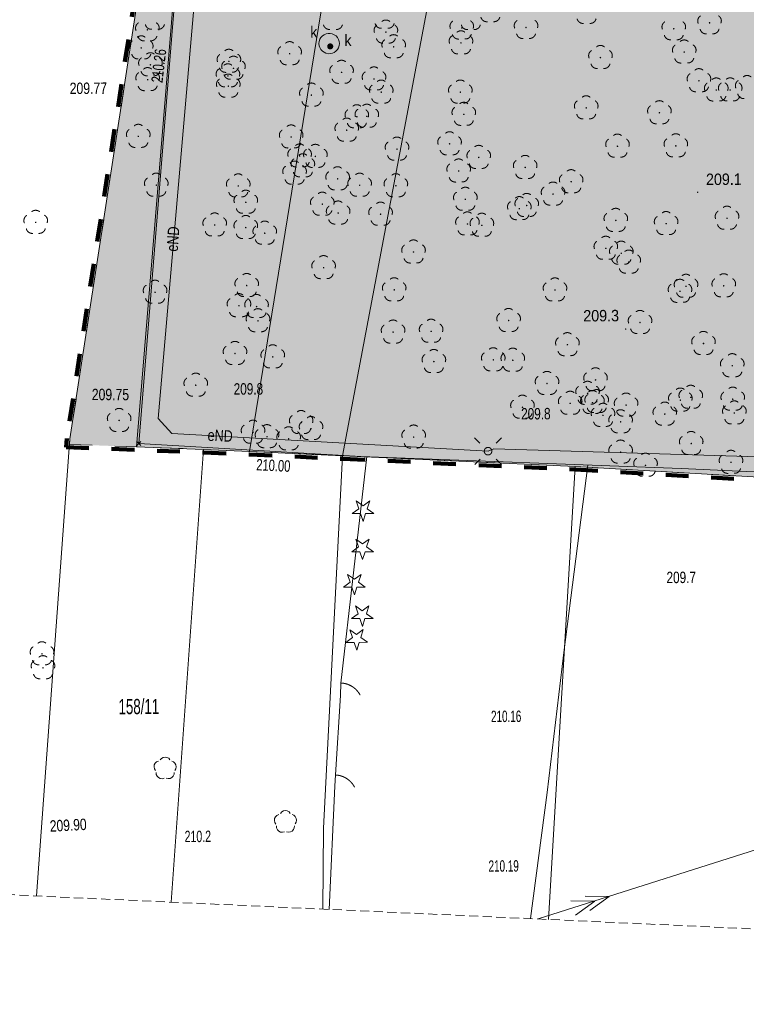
# Model space of a CAD drawing. Header units: millimetres. Extents: x 1477672 to 1731286, y -587673 to -401480.
# Tile 2 of 33: x 1502404 to 1550353, y -587673 to -522659. Entities that reach past the tile are written whole.
import ezdxf
from ezdxf.xclip import XClip

# ---------------------------------------------------------------- set-up
doc = ezdxf.new("R2010")
doc.units = ezdxf.units.MM
doc.header["$MEASUREMENT"] = 0
doc.header["$XCLIPFRAME"] = 0
doc.linetypes.add('2', pattern=[900, 600, -300])
doc.linetypes.add('Przerywana długa', pattern=[3000, 1500, -1500])
for name, color, linetype, lineweight in [('0_Nr_pióra__80', 3, 'Continuous', 13), ('820-G Rysunki Obrazki_Nr_pióra__146', 7, 'Continuous', 13), ('820-G Rysunki Obrazki_Nr_pióra__179', 6, 'Continuous', 200), ('mapa_robocza (1)_31_000 Inne (niezydentyfikowane)_Nr_pióra__1', 1, 'Continuous', 18), ('mapa_robocza (1)_31_000 Inne (niezydentyfikowane)_Nr_pióra__141', 141, 'Continuous', 18), ('mapa_robocza (1)_31_000 Inne (niezydentyfikowane)_Nr_pióra__7', 7, 'Continuous', 18), ('mapa_robocza (1)_31_000 Inne (niezydentyfikowane)_Nr_pióra__96', 96, 'Continuous', 18), ('mapa_robocza (1)_31_drzewo liściaste_Nr_pióra__94', 94, 'Continuous', 18), ('mapa_robocza (1)_31_furtka_Nr_pióra__7', 7, 'Continuous', 18), ('mapa_robocza (1)_31_kanalizacyjne urządzenie techniczne-Atr17_Nr_pióra__34', 34, 'Continuous', 18), ('mapa_robocza (1)_31_kanalizacyjne urządzenie techniczne_Nr_pióra__34', 34, 'Continuous', 18), ('mapa_robocza (1)_31_latarnia_Nr_pióra__7', 7, 'Continuous', 18), ('mapa_robocza (1)_31_ogrodzenie trwałe_Nr_pióra__7', 7, 'Continuous', 18), ('mapa_robocza (1)_31_punkt wysokościowy naturalny-Atr2_Nr_pióra__7', 7, 'Continuous', 18), ('mapa_robocza (1)_31_studnia kanalizacyjna-Atr17_Nr_pióra__34', 34, 'Continuous', 18), ('mapa_robocza (1)_31_studnia kanalizacyjna_Nr_pióra__34', 34, 'Continuous', 18), ('mapa_robocza (1)_31_Zakres_Nr_pióra__5', 5, 'Continuous', 18)]:
    doc.layers.add(name, color=color, linetype=linetype, lineweight=lineweight)
doc.layers.add('820-G Rysunki Obrazki', color=7, linetype='Continuous')
doc.layers.add('mapa_robocza (1)_31_punkt wysokościowy naturalny', color=7, linetype='Continuous')
doc.styles.add('GENERATED_STYLE_3', font='arial.ttf')
doc.linetypes.add('902-500', pattern='A,0,[2,zygmunta starego_zzm_18.04.241.Shx,S=59.52381,R=0,X=0,Y=0],-7500,0', length=7500)

# ---------------------------------------------------------------- blocks, each defined once
blk = doc.blocks.new('Rysunek_1_31', base_point=(1578976, -495102))
at = {"layer": 'mapa_robocza (1)_31_drzewo liściaste_Nr_pióra__94', "linetype": 'Continuous', "lineweight": 18}
for points in [[(1510878, -523331, 1), (1510778, -523332, 1)], [(1531628, -523211, 1), (1531528, -523212, 1)], [(1535868, -523177, 1), (1535768, -523178, 1)], [(1545619, -523261, 1), (1545519, -523261, 1)], [(1547976, -522867, 1), (1547876, -522867, 1)], [(1526619, -523480, 1), (1526519, -523481, 1)], [(1510475, -524524, 1), (1510375, -524524, 1)], [(1527135, -524447, 1), (1527035, -524448, 1)], [(1531574, -524192, 1), (1531474, -524192, 1)], [(1520268, -524907, 1), (1520168, -524908, 1)], [(1540779, -525159, 1), (1540679, -525159, 1)], [(1546307, -524797, 1), (1546207, -524797, 1)], [(1511082, -525640, 1), (1510982, -525641, 1)], [(1516260, -525410, 1), (1516160, -525411, 1)], [(1516563, -525869, 1), (1516463, -525869, 1)], [(1510897, -526621, 1), (1510797, -526622, 1)], [(1516196, -526371, 1), (1516096, -526371, 1)], [(1523695, -526137, 1), (1523595, -526138, 1)], [(1525837, -526575, 1), (1525737, -526576, 1)], [(1516220, -527051, 1), (1516120, -527051, 1)], [(1547278, -526691, 1), (1547178, -526692, 1)], [(1548422, -527304, 1), (1548322, -527305, 1)], [(1549342, -527299, 1), (1549242, -527300, 1)], [(1521703, -527639, 1), (1521603, -527640, 1)], [(1526312, -527442, 1), (1526212, -527443, 1)], [(1531532, -527442, 1), (1531432, -527443, 1)], [(1539839, -528484, 1), (1539739, -528485, 1)], [(1524702, -529072, 1), (1524602, -529072, 1)], [(1525362, -529038, 1), (1525262, -529038, 1)], [(1531761, -528911, 1), (1531661, -528911, 1)], [(1544671, -528806, 1), (1544571, -528807, 1)], [(1510279, -530365, 1), (1510179, -530366, 1)], [(1520369, -530407, 1), (1520269, -530407, 1)], [(1524037, -529955, 1), (1523937, -529956, 1)], [(1527354, -531206, 1), (1527254, -531207, 1)], [(1530822, -530856, 1), (1530722, -530857, 1)], [(1541903, -531012, 1), (1541803, -531013, 1)], [(1545753, -530990, 1), (1545653, -530990, 1)], [(1520927, -531663, 1), (1520827, -531664, 1)], [(1521967, -531687, 1), (1521867, -531688, 1)], [(1532747, -531755, 1), (1532647, -531756, 1)], [(1521140, -532312, 1), (1521040, -532313, 1)], [(1535811, -532417, 1), (1535711, -532418, 1)], [(1520593, -532795, 1), (1520493, -532796, 1)], [(1531423, -532653, 1), (1531323, -532653, 1)], [(1511468, -533588, 1), (1511368, -533589, 1)], [(1516878, -533637, 1), (1516778, -533638, 1)], [(1523435, -533169, 1), (1523335, -533170, 1)], [(1524888, -533591, 1), (1524788, -533591, 1)], [(1527278, -533627, 1), (1527178, -533627, 1)], [(1538847, -533360, 1), (1538747, -533360, 1)], [(1537652, -534177, 1), (1537552, -534177, 1)], [(1517374, -534714, 1), (1517274, -534715, 1)], [(1522425, -534845, 1), (1522325, -534845, 1)], [(1531863, -534520, 1), (1531763, -534521, 1)], [(1535916, -534927, 1), (1535816, -534927, 1)], [(1523469, -535429, 1), (1523369, -535429, 1)], [(1526269, -535503, 1), (1526169, -535503, 1)], [(1535427, -535140, 1), (1535327, -535140, 1)], [(1503512, -536044, 1), (1503412, -536045, 1)], [(1515323, -536216, 1), (1515223, -536217, 1)], [(1517374, -536384, 1), (1517274, -536385, 1)], [(1532003, -536149, 1), (1531903, -536150, 1)], [(1532953, -536234, 1), (1532853, -536235, 1)], [(1541792, -535913, 1), (1541692, -535913, 1)], [(1545113, -536124, 1), (1545013, -536124, 1)], [(1549131, -535770, 1), (1549031, -535771, 1)], [(1518626, -536757, 1), (1518526, -536757, 1)], [(1528443, -538000, 1), (1528343, -538001, 1)], [(1541132, -537757, 1), (1541032, -537757, 1)], [(1542154, -538081, 1), (1542054, -538081, 1)], [(1542648, -538668, 1), (1542548, -538669, 1)], [(1522509, -539034, 1), (1522409, -539035, 1)], [(1517436, -540214, 1), (1517336, -540214, 1)], [(1546427, -540266, 1), (1546327, -540267, 1)], [(1548917, -540232, 1), (1548817, -540232, 1)], [(1511389, -540659, 1), (1511289, -540659, 1)], [(1527168, -540498, 1), (1527068, -540498, 1)], [(1537778, -540506, 1), (1537678, -540507, 1)], [(1546029, -540598, 1), (1545929, -540599, 1)], [(1516924, -541547, 1), (1516824, -541547, 1)], [(1518084, -541600, 1), (1517984, -541601, 1)], [(1518180, -542540, 1), (1518080, -542540, 1)], [(1534720, -542524, 1), (1534620, -542524, 1)], [(1543391, -542654, 1), (1543291, -542654, 1)], [(1527094, -543288, 1), (1526994, -543289, 1)], [(1529604, -543233, 1), (1529504, -543234, 1)], [(1538599, -544121, 1), (1538499, -544122, 1)], [(1547579, -544040, 1), (1547479, -544040, 1)], [(1516662, -544698, 1), (1516562, -544699, 1)], [(1519153, -544924, 1), (1519053, -544925, 1)], [(1529785, -545232, 1), (1529685, -545233, 1)], [(1533705, -545120, 1), (1533605, -545120, 1)], [(1534995, -545142, 1), (1534895, -545143, 1)], [(1549477, -545509, 1), (1549377, -545509, 1)], [(1514074, -546793, 1), (1513974, -546794, 1)], [(1537254, -546679, 1), (1537154, -546680, 1)], [(1540452, -546441, 1), (1540352, -546441, 1)], [(1539928, -547334, 1), (1539828, -547334, 1)], [(1538781, -547990, 1), (1538681, -547991, 1)], [(1540251, -547942, 1), (1540151, -547943, 1)], [(1540531, -547880, 1), (1540431, -547881, 1)], [(1542472, -548109, 1), (1542372, -548110, 1)], [(1546050, -547778, 1), (1545950, -547779, 1)], [(1546739, -547594, 1), (1546639, -547595, 1)], [(1549510, -547718, 1), (1549410, -547719, 1)], [(1535633, -548249, 1), (1535533, -548249, 1)], [(1545026, -548704, 1), (1544926, -548705, 1)], [(1549615, -548628, 1), (1549515, -548628, 1)], [(1509017, -549123, 1), (1508917, -549123, 1)], [(1521028, -549263, 1), (1520929, -549264, 1)], [(1540946, -548788, 1), (1540846, -548789, 1)], [(1542109, -549211, 1), (1542009, -549212, 1)], [(1517852, -549902, 1), (1517752, -549902, 1)], [(1521681, -549659, 1), (1521581, -549660, 1)], [(1518774, -550196, 1), (1518674, -550197, 1)], [(1520205, -550338, 1), (1520105, -550339, 1)], [(1528454, -550220, 1), (1528354, -550221, 1)], [(1546767, -550644, 1), (1546667, -550645, 1)], [(1542110, -551211, 1), (1542010, -551212, 1)], [(1549394, -551889, 1), (1549294, -551890, 1)], [(1543755, -552082, 1), (1543655, -552082, 1)], [(1503927, -564532, 1), (1503827, -564533, 1)], [(1503992, -565452, 1), (1503892, -565453, 1)]]:
    blk.add_hatch(color=256, dxfattribs=at).paths.add_polyline_path(points)
at = {"layer": 'mapa_robocza (1)_31_kanalizacyjne urządzenie techniczne_Nr_pióra__34', "linetype": 'Continuous', "lineweight": 18}
blk.add_hatch(color=256, dxfattribs=at).paths.add_polyline_path([(1523095, -524421, 1), (1522695, -524423, 1)])
at = {"layer": 'mapa_robocza (1)_31_punkt wysokościowy naturalny', "linetype": 'Continuous', "lineweight": 0}
for points in [[(1547186, -534052, 1), (1547096, -534052, 1)], [(1542438, -543089, 1), (1542348, -543090, 1)]]:
    blk.add_hatch(color=256, dxfattribs=at).paths.add_polyline_path(points)
at = {"layer": 'mapa_robocza (1)_31_000 Inne (niezydentyfikowane)_Nr_pióra__1', "linetype": 'Continuous', "lineweight": 18, "flags": 128}
for points in [[(1541854, -462041), (1540555, -472479), (1519870, -469979), (1518071, -471909), (1517574, -475942), (1517304, -475824), (1517516, -476212), (1514052, -520513), (1513390, -520217), (1513984, -520873), (1511537, -548988), (1512453, -549983), (1533310, -551152), (1533689, -550990), (1565755, -551955), (1570359, -551018)], [(1536626, -582040), (1605343, -560196)], [(1540024, -581484), (1541303, -580552), (1539722, -580531)], [(1539072, -581786), (1540350, -580856), (1538768, -580834)]]:
    blk.add_lwpolyline(points, dxfattribs=at)
at = {"layer": 'mapa_robocza (1)_31_000 Inne (niezydentyfikowane)_Nr_pióra__141', "linetype": 'Continuous', "lineweight": 18, "flags": 128}
for points in [[(1510141, -550521), (1510396, -550774)], [(1510142, -550775), (1510395, -550520)]]:
    blk.add_lwpolyline(points, dxfattribs=at)
at = {"layer": 'mapa_robocza (1)_31_000 Inne (niezydentyfikowane)_Nr_pióra__7', "linetype": 'Continuous', "lineweight": 18, "flags": 128}
for points in [[(1617490, -440333), (1542759, -450706), (1523711, -551458), (1539066, -552159), (1579590, -554515), (1593841, -554622), (1604604, -555160)], [(1542759, -450706), (1537953, -451374), (1533319, -454251), (1517569, -551173), (1523711, -551458)], [(1533319, -454251), (1517246, -464204), (1515256, -488406), (1510118, -550866), (1514539, -551031), (1517569, -551173)]]:
    blk.add_lwpolyline(points, close=True, dxfattribs=at)
for points in [[(1542015, -451810), (1540939, -450806), (1538670, -450940), (1525033, -459493), (1517429, -464285), (1517303, -465458), (1516874, -470047), (1515843, -485132), (1513673, -509188), (1512519, -522894), (1510268, -550647), (1524911, -551491)], [(1503513, -580520), (1505714, -550342), (1515256, -488406), (1517246, -464204), (1517326, -460603), (1512430, -464912), (1507708, -471409), (1504633, -477447)], [(1515256, -488406), (1505714, -550342), (1503513, -580520)], [(1512406, -580928), (1514539, -551031), (1510118, -550866), (1515256, -488406)], [(1514539, -551031), (1512406, -580928)], [(1522398, -581387), (1522463, -576035), (1523711, -551458), (1517569, -551173), (1514539, -551031)], [(1523711, -551458), (1522463, -576035), (1522398, -581387)], [(1537292, -582070), (1539066, -552159), (1523711, -551458)], [(1539885, -552064), (1538307, -564454), (1537210, -573680), (1536114, -582015)], [(1579590, -554515), (1539066, -552159), (1537292, -582070)]]:
    blk.add_lwpolyline(points, dxfattribs=at)
at = {"layer": 'mapa_robocza (1)_31_000 Inne (niezydentyfikowane)_Nr_pióra__96', "linetype": 'Continuous', "lineweight": 18, "flags": 128}
for points in [[(1617490, -440333), (1542759, -450706), (1523711, -551458), (1539066, -552159), (1579590, -554515), (1593841, -554622), (1604604, -555160)], [(1542759, -450706), (1537953, -451374), (1533319, -454251), (1517569, -551173), (1523711, -551458)], [(1533319, -454251), (1517246, -464204), (1515256, -488406), (1510118, -550866), (1514539, -551031), (1517569, -551173)], [(1525333, -554949), (1525776, -555268), (1525231, -555271), (1525066, -555790), (1524895, -555273), (1524350, -555276), (1524789, -554953), (1524617, -554436), (1525060, -554754), (1525499, -554430)], [(1525298, -557470), (1525741, -557788), (1525196, -557791), (1525031, -558310), (1524860, -557793), (1524315, -557796), (1524754, -557473), (1524582, -556956), (1525025, -557274), (1525464, -556951)], [(1524762, -559803), (1525204, -560121), (1524659, -560124), (1524494, -560643), (1524323, -560126), (1523778, -560129), (1524218, -559806), (1524046, -559289), (1524488, -559607), (1524928, -559284)], [(1525284, -561880), (1525726, -562198), (1525181, -562201), (1525016, -562720), (1524845, -562203), (1524300, -562206), (1524740, -561883), (1524568, -561366), (1525010, -561684), (1525450, -561361)], [(1524913, -563452), (1525355, -563770), (1524810, -563774), (1524645, -564293), (1524475, -563776), (1523930, -563779), (1524369, -563455), (1524197, -562938), (1524640, -563257), (1525079, -562933)]]:
    blk.add_lwpolyline(points, close=True, dxfattribs=at)
for points in [[(1503513, -580520), (1505714, -550342), (1515256, -488406), (1517246, -464204), (1517326, -460603), (1512430, -464912), (1507708, -471409), (1504633, -477447), (1495172, -580137)], [(1512406, -580928), (1514539, -551031), (1510118, -550866), (1515256, -488406), (1505714, -550342), (1503513, -580520)], [(1522398, -581387), (1522463, -576035), (1523711, -551458), (1517569, -551173), (1514539, -551031), (1512406, -580928)], [(1537292, -582070), (1539066, -552159), (1523711, -551458), (1522463, -576035), (1522398, -581387)], [(1579590, -554515), (1539066, -552159), (1537292, -582070)], [(1511673, -571535), (1511756, -571434), (1511868, -571370), (1511996, -571346), (1512124, -571368), (1512238, -571431), (1512321, -571531)], [(1511365, -572233), (1511296, -572124), (1511269, -571997), (1511286, -571868), (1511346, -571753), (1511442, -571665), (1511562, -571616)], [(1512434, -571611), (1512554, -571659), (1512650, -571745), (1512712, -571860), (1512731, -571989), (1512706, -572116), (1512637, -572226)], [(1511935, -572742), (1511809, -572775), (1511680, -572762), (1511563, -572705), (1511472, -572612), (1511419, -572494), (1511409, -572364)], [(1512595, -572357), (1512587, -572487), (1512534, -572606), (1512445, -572700), (1512328, -572758), (1512199, -572773), (1512073, -572741)], [(1519306, -575768), (1519236, -575658), (1519209, -575531), (1519227, -575402), (1519287, -575287), (1519382, -575199), (1519502, -575150)], [(1519614, -575069), (1519696, -574968), (1519809, -574904), (1519937, -574880), (1520065, -574902), (1520178, -574966), (1520262, -575065)], [(1520374, -575145), (1520494, -575193), (1520591, -575279), (1520653, -575394), (1520671, -575523), (1520646, -575650), (1520578, -575760)], [(1519876, -576276), (1519750, -576309), (1519621, -576296), (1519504, -576239), (1519413, -576146), (1519359, -576028), (1519350, -575898)], [(1520536, -575891), (1520527, -576022), (1520475, -576140), (1520385, -576234), (1520269, -576292), (1520140, -576307), (1520014, -576276)]]:
    blk.add_lwpolyline(points, dxfattribs=at)
at = {"layer": 'mapa_robocza (1)_31_drzewo liściaste_Nr_pióra__94', "linetype": 'Continuous', "lineweight": 18}
for centre, start, end in [((1526567, -523081), 49.60342, 131.05942), ((1533228, -522396), 193.55242, 275.20242), ((1533698, -522393), 265.46042, 347.11042), ((1536197, -523051), 337.78342, 59.02342), ((1539579, -522509), 193.55242, 275.20242), ((1540049, -522507), 265.46042, 347.11042), ((1547546, -522745), 121.63942, 202.87942), ((1548306, -522741), 337.78342, 59.02342), ((1510448, -523210), 121.63942, 202.87942), ((1511091, -522894), 193.55242, 275.20242), ((1511208, -523206), 337.78342, 59.02342), ((1511561, -522892), 265.46042, 347.11042), ((1522841, -522906), 193.55242, 275.20242), ((1523311, -522904), 265.46042, 347.11042), ((1526189, -523359), 121.63942, 202.87942), ((1526251, -522827), 193.55242, 275.20242), ((1526721, -522824), 265.46042, 347.11042), ((1526949, -523355), 337.78342, 59.02342), ((1531197, -523090), 121.63942, 202.87942), ((1531941, -522914), 193.55242, 275.20242), ((1531957, -523086), 337.78342, 59.02342), ((1532411, -522911), 265.46042, 347.11042), ((1535437, -523055), 121.63942, 202.87942), ((1545188, -523139), 121.63942, 202.87942), ((1545948, -523135), 337.78342, 59.02342), ((1547693, -523193), 193.55242, 275.20242), ((1548163, -523190), 265.46042, 347.11042), ((1510423, -524124), 49.60342, 131.05942), ((1510595, -523657), 193.55242, 275.20242), ((1511065, -523654), 265.46042, 347.11042), ((1526336, -523806), 193.55242, 275.20242), ((1526704, -524326), 121.63942, 202.87942), ((1526806, -523803), 265.46042, 347.11042), ((1527083, -524048), 49.60342, 131.05942), ((1527464, -524322), 337.78342, 59.02342), ((1531143, -524070), 121.63942, 202.87942), ((1531345, -523537), 193.55242, 275.20242), ((1531521, -523792), 49.60342, 131.05942), ((1531815, -523534), 265.46042, 347.11042), ((1531903, -524066), 337.78342, 59.02342), ((1535585, -523503), 193.55242, 275.20242), ((1536055, -523500), 265.46042, 347.11042), ((1545335, -523586), 193.55242, 275.20242), ((1545805, -523583), 265.46042, 347.11042), ((1546255, -524397), 49.60342, 131.05942), ((1510045, -524402), 121.63942, 202.87942), ((1510804, -524398), 337.78342, 59.02342), ((1516208, -525011), 49.60342, 131.05942), ((1519837, -524786), 121.63942, 202.87942), ((1520215, -524507), 49.60342, 131.05942), ((1520597, -524781), 337.78342, 59.02342), ((1531291, -524517), 193.55242, 275.20242), ((1531761, -524515), 265.46042, 347.11042), ((1540727, -524759), 49.60342, 131.05942), ((1545877, -524675), 121.63942, 202.87942), ((1546637, -524671), 337.78342, 59.02342), ((1510192, -524849), 193.55242, 275.20242), ((1510651, -525519), 121.63942, 202.87942), ((1510662, -524847), 265.46042, 347.11042), ((1511029, -525241), 49.60342, 131.05942), ((1511411, -525514), 337.78342, 59.02342), ((1515830, -525289), 121.63942, 202.87942), ((1516511, -525469), 49.60342, 131.05942), ((1516590, -525284), 337.78342, 59.02342), ((1526852, -524773), 193.55242, 275.20242), ((1527322, -524770), 265.46042, 347.11042), ((1540349, -525037), 121.63942, 202.87942), ((1541109, -525033), 337.78342, 59.02342), ((1546024, -525122), 193.55242, 275.20242), ((1546494, -525119), 265.46042, 347.11042), ((1510845, -526222), 49.60342, 131.05942), ((1515765, -526249), 121.63942, 202.87942), ((1515977, -525736), 193.55242, 275.20242), ((1516132, -525747), 121.63942, 202.87942), ((1516144, -525971), 49.60342, 131.05942), ((1516447, -525733), 265.46042, 347.11042), ((1516525, -526245), 337.78342, 59.02342), ((1516892, -525743), 337.78342, 59.02342), ((1519984, -525233), 193.55242, 275.20242), ((1520454, -525230), 265.46042, 347.11042), ((1523264, -526016), 121.63942, 202.87942), ((1523642, -525738), 49.60342, 131.05942), ((1524024, -526011), 337.78342, 59.02342), ((1525785, -526175), 49.60342, 131.05942), ((1540496, -525484), 193.55242, 275.20242), ((1540966, -525481), 265.46042, 347.11042), ((1547226, -526291), 49.60342, 131.05942), ((1510467, -526500), 121.63942, 202.87942), ((1510799, -525966), 193.55242, 275.20242), ((1511269, -525963), 265.46042, 347.11042), ((1511227, -526496), 337.78342, 59.02342), ((1515789, -526929), 121.63942, 202.87942), ((1516280, -526194), 193.55242, 275.20242), ((1516168, -526651), 49.60342, 131.05942), ((1516750, -526192), 265.46042, 347.11042), ((1516549, -526925), 337.78342, 59.02342), ((1523412, -526463), 193.55242, 275.20242), ((1523882, -526460), 265.46042, 347.11042), ((1525407, -526453), 121.63942, 202.87942), ((1526167, -526449), 337.78342, 59.02342), ((1546848, -526569), 121.63942, 202.87942), ((1547608, -526565), 337.78342, 59.02342), ((1548370, -526905), 49.60342, 131.05942), ((1549290, -526899), 49.60342, 131.05942), ((1550409, -526743), 49.60342, 131.05942), ((1510614, -526947), 193.55242, 275.20242), ((1511084, -526944), 265.46042, 347.11042), ((1515913, -526696), 193.55242, 275.20242), ((1516383, -526694), 265.46042, 347.11042), ((1521273, -527517), 121.63942, 202.87942), ((1521651, -527239), 49.60342, 131.05942), ((1522033, -527513), 337.78342, 59.02342), ((1525554, -526901), 193.55242, 275.20242), ((1525882, -527321), 121.63942, 202.87942), ((1526024, -526898), 265.46042, 347.11042), ((1526260, -527043), 49.60342, 131.05942), ((1526642, -527316), 337.78342, 59.02342), ((1531102, -527321), 121.63942, 202.87942), ((1531480, -527042), 49.60342, 131.05942), ((1531862, -527316), 337.78342, 59.02342), ((1546995, -527017), 193.55242, 275.20242), ((1547465, -527014), 265.46042, 347.11042), ((1547991, -527183), 121.63942, 202.87942), ((1548911, -527178), 121.63942, 202.87942), ((1548751, -527178), 337.78342, 59.02342), ((1550030, -527021), 121.63942, 202.87942), ((1549671, -527173), 337.78342, 59.02342), ((1515937, -527376), 193.55242, 275.20242), ((1516407, -527374), 265.46042, 347.11042), ((1526029, -527768), 193.55242, 275.20242), ((1526499, -527765), 265.46042, 347.11042), ((1531249, -527768), 193.55242, 275.20242), ((1531719, -527765), 265.46042, 347.11042), ((1539786, -528084), 49.60342, 131.05942), ((1548139, -527630), 193.55242, 275.20242), ((1548609, -527627), 265.46042, 347.11042), ((1549059, -527625), 193.55242, 275.20242), ((1549529, -527622), 265.46042, 347.11042), ((1550178, -527468), 193.55242, 275.20242), ((1521420, -527965), 193.55242, 275.20242), ((1521890, -527962), 265.46042, 347.11042), ((1524649, -528672), 49.60342, 131.05942), ((1525309, -528638), 49.60342, 131.05942), ((1531330, -528789), 121.63942, 202.87942), ((1531709, -528511), 49.60342, 131.05942), ((1532090, -528785), 337.78342, 59.02342), ((1539408, -528363), 121.63942, 202.87942), ((1540168, -528358), 337.78342, 59.02342), ((1544240, -528685), 121.63942, 202.87942), ((1544618, -528406), 49.60342, 131.05942), ((1545000, -528680), 337.78342, 59.02342), ((1523985, -529556), 49.60342, 131.05942), ((1524271, -528950), 121.63942, 202.87942), ((1524931, -528916), 121.63942, 202.87942), ((1525031, -528946), 337.78342, 59.02342), ((1525691, -528912), 337.78342, 59.02342), ((1539555, -528810), 193.55242, 275.20242), ((1540025, -528807), 265.46042, 347.11042), ((1510227, -529965), 49.60342, 131.05942), ((1520317, -530007), 49.60342, 131.05942), ((1523606, -529834), 121.63942, 202.87942), ((1524419, -529397), 193.55242, 275.20242), ((1524366, -529830), 337.78342, 59.02342), ((1525078, -529363), 193.55242, 275.20242), ((1524889, -529395), 265.46042, 347.11042), ((1525548, -529361), 265.46042, 347.11042), ((1531478, -529236), 193.55242, 275.20242), ((1531948, -529234), 265.46042, 347.11042), ((1544387, -529132), 193.55242, 275.20242), ((1544857, -529129), 265.46042, 347.11042), ((1509848, -530244), 121.63942, 202.87942), ((1510608, -530239), 337.78342, 59.02342), ((1519939, -530285), 121.63942, 202.87942), ((1520699, -530281), 337.78342, 59.02342), ((1523754, -530281), 193.55242, 275.20242), ((1524224, -530278), 265.46042, 347.11042), ((1527302, -530807), 49.60342, 131.05942), ((1530391, -530735), 121.63942, 202.87942), ((1530770, -530457), 49.60342, 131.05942), ((1531151, -530730), 337.78342, 59.02342), ((1541851, -530612), 49.60342, 131.05942), ((1545701, -530590), 49.60342, 131.05942), ((1509996, -530691), 193.55242, 275.20242), ((1510466, -530688), 265.46042, 347.11042), ((1520086, -530732), 193.55242, 275.20242), ((1520556, -530730), 265.46042, 347.11042), ((1520874, -531264), 49.60342, 131.05942), ((1521915, -531288), 49.60342, 131.05942), ((1526923, -531085), 121.63942, 202.87942), ((1527683, -531080), 337.78342, 59.02342), ((1532695, -531355), 49.60342, 131.05942), ((1541473, -530891), 121.63942, 202.87942), ((1542233, -530886), 337.78342, 59.02342), ((1545323, -530868), 121.63942, 202.87942), ((1546082, -530864), 337.78342, 59.02342), ((1520496, -531542), 121.63942, 202.87942), ((1521088, -531913), 49.60342, 131.05942), ((1521536, -531566), 121.63942, 202.87942), ((1521256, -531538), 337.78342, 59.02342), ((1522296, -531562), 337.78342, 59.02342), ((1527071, -531532), 193.55242, 275.20242), ((1527541, -531529), 265.46042, 347.11042), ((1530539, -531182), 193.55242, 275.20242), ((1531009, -531179), 265.46042, 347.11042), ((1532317, -531634), 121.63942, 202.87942), ((1533077, -531629), 337.78342, 59.02342), ((1535759, -532018), 49.60342, 131.05942), ((1541620, -531338), 193.55242, 275.20242), ((1542090, -531335), 265.46042, 347.11042), ((1545470, -531316), 193.55242, 275.20242), ((1545940, -531313), 265.46042, 347.11042), ((1520163, -532674), 121.63942, 202.87942), ((1520644, -531989), 193.55242, 275.20242), ((1520541, -532396), 49.60342, 131.05942), ((1520710, -532191), 121.63942, 202.87942), ((1521114, -531986), 265.46042, 347.11042), ((1520923, -532670), 337.78342, 59.02342), ((1521684, -532013), 193.55242, 275.20242), ((1521470, -532186), 337.78342, 59.02342), ((1522154, -532010), 265.46042, 347.11042), ((1523383, -532769), 49.60342, 131.05942), ((1530992, -532531), 121.63942, 202.87942), ((1531370, -532253), 49.60342, 131.05942), ((1531752, -532527), 337.78342, 59.02342), ((1532464, -532081), 193.55242, 275.20242), ((1532934, -532078), 265.46042, 347.11042), ((1535381, -532296), 121.63942, 202.87942), ((1536141, -532291), 337.78342, 59.02342), ((1511415, -533189), 49.60342, 131.05942), ((1516826, -533237), 49.60342, 131.05942), ((1520857, -532638), 193.55242, 275.20242), ((1521327, -532635), 265.46042, 347.11042), ((1523005, -533047), 121.63942, 202.87942), ((1523765, -533043), 337.78342, 59.02342), ((1524836, -533191), 49.60342, 131.05942), ((1527226, -533227), 49.60342, 131.05942), ((1531139, -532978), 193.55242, 275.20242), ((1531609, -532976), 265.46042, 347.11042), ((1535528, -532743), 193.55242, 275.20242), ((1535998, -532740), 265.46042, 347.11042), ((1538416, -533238), 121.63942, 202.87942), ((1538794, -532960), 49.60342, 131.05942), ((1539176, -533234), 337.78342, 59.02342), ((1511037, -533467), 121.63942, 202.87942), ((1511797, -533462), 337.78342, 59.02342), ((1516447, -533515), 121.63942, 202.87942), ((1517207, -533511), 337.78342, 59.02342), ((1520310, -533121), 193.55242, 275.20242), ((1520780, -533118), 265.46042, 347.11042), ((1523152, -533495), 193.55242, 275.20242), ((1523622, -533492), 265.46042, 347.11042), ((1524457, -533469), 121.63942, 202.87942), ((1525217, -533465), 337.78342, 59.02342), ((1526847, -533505), 121.63942, 202.87942), ((1527607, -533501), 337.78342, 59.02342), ((1531811, -534121), 49.60342, 131.05942), ((1537221, -534055), 121.63942, 202.87942), ((1537599, -533777), 49.60342, 131.05942), ((1537981, -534051), 337.78342, 59.02342), ((1511185, -533914), 193.55242, 275.20242), ((1511655, -533911), 265.46042, 347.11042), ((1516595, -533963), 193.55242, 275.20242), ((1516944, -534593), 121.63942, 202.87942), ((1517065, -533960), 265.46042, 347.11042), ((1517322, -534314), 49.60342, 131.05942), ((1517704, -534588), 337.78342, 59.02342), ((1521994, -534723), 121.63942, 202.87942), ((1522373, -534445), 49.60342, 131.05942), ((1522754, -534719), 337.78342, 59.02342), ((1524605, -533916), 193.55242, 275.20242), ((1525075, -533914), 265.46042, 347.11042), ((1526995, -533952), 193.55242, 275.20242), ((1527465, -533950), 265.46042, 347.11042), ((1531433, -534399), 121.63942, 202.87942), ((1532193, -534394), 337.78342, 59.02342), ((1535375, -534740), 49.60342, 131.05942), ((1535864, -534527), 49.60342, 131.05942), ((1538564, -533686), 193.55242, 275.20242), ((1539034, -533683), 265.46042, 347.11042), ((1523038, -535307), 121.63942, 202.87942), ((1523416, -535029), 49.60342, 131.05942), ((1523798, -535303), 337.78342, 59.02342), ((1525838, -535381), 121.63942, 202.87942), ((1526217, -535103), 49.60342, 131.05942), ((1526598, -535377), 337.78342, 59.02342), ((1531580, -534846), 193.55242, 275.20242), ((1532050, -534843), 265.46042, 347.11042), ((1534996, -535018), 121.63942, 202.87942), ((1535485, -534805), 121.63942, 202.87942), ((1535756, -535014), 337.78342, 59.02342), ((1536245, -534801), 337.78342, 59.02342), ((1537368, -534502), 193.55242, 275.20242), ((1537838, -534500), 265.46042, 347.11042), ((1549079, -535371), 49.60342, 131.05942), ((1503081, -535923), 121.63942, 202.87942), ((1503459, -535645), 49.60342, 131.05942), ((1503841, -535918), 337.78342, 59.02342), ((1515271, -535816), 49.60342, 131.05942), ((1517091, -535040), 193.55242, 275.20242), ((1517322, -535984), 49.60342, 131.05942), ((1517561, -535037), 265.46042, 347.11042), ((1522142, -535171), 193.55242, 275.20242), ((1522612, -535168), 265.46042, 347.11042), ((1531572, -536028), 121.63942, 202.87942), ((1531951, -535750), 49.60342, 131.05942), ((1532332, -536024), 337.78342, 59.02342), ((1532901, -535834), 49.60342, 131.05942), ((1535144, -535465), 193.55242, 275.20242), ((1535633, -535252), 193.55242, 275.20242), ((1535614, -535463), 265.46042, 347.11042), ((1536103, -535250), 265.46042, 347.11042), ((1541361, -535791), 121.63942, 202.87942), ((1541739, -535513), 49.60342, 131.05942), ((1542121, -535787), 337.78342, 59.02342), ((1544682, -536002), 121.63942, 202.87942), ((1545061, -535724), 49.60342, 131.05942), ((1545442, -535998), 337.78342, 59.02342), ((1548700, -535649), 121.63942, 202.87942), ((1549460, -535645), 337.78342, 59.02342), ((1514892, -536094), 121.63942, 202.87942), ((1515652, -536090), 337.78342, 59.02342), ((1516943, -536263), 121.63942, 202.87942), ((1518195, -536635), 121.63942, 202.87942), ((1517703, -536258), 337.78342, 59.02342), ((1518574, -536357), 49.60342, 131.05942), ((1518955, -536631), 337.78342, 59.02342), ((1523185, -535754), 193.55242, 275.20242), ((1523655, -535752), 265.46042, 347.11042), ((1525986, -535828), 193.55242, 275.20242), ((1526456, -535826), 265.46042, 347.11042), ((1532523, -536112), 121.63942, 202.87942), ((1533283, -536108), 337.78342, 59.02342), ((1541509, -536239), 193.55242, 275.20242), ((1541978, -536236), 265.46042, 347.11042), ((1548848, -536096), 193.55242, 275.20242), ((1549318, -536093), 265.46042, 347.11042), ((1503229, -536370), 193.55242, 275.20242), ((1503699, -536367), 265.46042, 347.11042), ((1515040, -536542), 193.55242, 275.20242), ((1515510, -536539), 265.46042, 347.11042), ((1517091, -536710), 193.55242, 275.20242), ((1517561, -536707), 265.46042, 347.11042), ((1531720, -536475), 193.55242, 275.20242), ((1532190, -536472), 265.46042, 347.11042), ((1532670, -536560), 193.55242, 275.20242), ((1533140, -536557), 265.46042, 347.11042), ((1541080, -537357), 49.60342, 131.05942), ((1544830, -536449), 193.55242, 275.20242), ((1545300, -536447), 265.46042, 347.11042), ((1518343, -537083), 193.55242, 275.20242), ((1518813, -537080), 265.46042, 347.11042), ((1528013, -537879), 121.63942, 202.87942), ((1528391, -537600), 49.60342, 131.05942), ((1528773, -537874), 337.78342, 59.02342), ((1540702, -537635), 121.63942, 202.87942), ((1541723, -537959), 121.63942, 202.87942), ((1541462, -537631), 337.78342, 59.02342), ((1542102, -537681), 49.60342, 131.05942), ((1542483, -537955), 337.78342, 59.02342), ((1522457, -538635), 49.60342, 131.05942), ((1540849, -538082), 193.55242, 275.20242), ((1541319, -538080), 265.46042, 347.11042), ((1542217, -538546), 121.63942, 202.87942), ((1542595, -538268), 49.60342, 131.05942), ((1542977, -538542), 337.78342, 59.02342), ((1522079, -538913), 121.63942, 202.87942), ((1522839, -538909), 337.78342, 59.02342), ((1528160, -538326), 193.55242, 275.20242), ((1528630, -538323), 265.46042, 347.11042), ((1541871, -538406), 193.55242, 275.20242), ((1542341, -538404), 265.46042, 347.11042), ((1517384, -539814), 49.60342, 131.05942), ((1522226, -539360), 193.55242, 275.20242), ((1522696, -539357), 265.46042, 347.11042), ((1542364, -538994), 193.55242, 275.20242), ((1542834, -538991), 265.46042, 347.11042), ((1546375, -539866), 49.60342, 131.05942), ((1548864, -539832), 49.60342, 131.05942), ((1510958, -540537), 121.63942, 202.87942), ((1511336, -540259), 49.60342, 131.05942), ((1511718, -540533), 337.78342, 59.02342), ((1517005, -540092), 121.63942, 202.87942), ((1517765, -540088), 337.78342, 59.02342), ((1526737, -540376), 121.63942, 202.87942), ((1527116, -540098), 49.60342, 131.05942), ((1527497, -540372), 337.78342, 59.02342), ((1537347, -540385), 121.63942, 202.87942), ((1537726, -540106), 49.60342, 131.05942), ((1538107, -540380), 337.78342, 59.02342), ((1545598, -540477), 121.63942, 202.87942), ((1545996, -540145), 121.63942, 202.87942), ((1545976, -540199), 49.60342, 131.05942), ((1546358, -540473), 337.78342, 59.02342), ((1546756, -540140), 337.78342, 59.02342), ((1548486, -540110), 121.63942, 202.87942), ((1549246, -540106), 337.78342, 59.02342), ((1516871, -541147), 49.60342, 131.05942), ((1517153, -540539), 193.55242, 275.20242), ((1517623, -540537), 265.46042, 347.11042), ((1518032, -541200), 49.60342, 131.05942), ((1527355, -540820), 265.46042, 347.11042), ((1546144, -540592), 193.55242, 275.20242), ((1546614, -540589), 265.46042, 347.11042), ((1548634, -540557), 193.55242, 275.20242), ((1549104, -540555), 265.46042, 347.11042), ((1511105, -540984), 193.55242, 275.20242), ((1511575, -540982), 265.46042, 347.11042), ((1516493, -541425), 121.63942, 202.87942), ((1517653, -541479), 121.63942, 202.87942), ((1517253, -541421), 337.78342, 59.02342), ((1518413, -541474), 337.78342, 59.02342), ((1526885, -540823), 193.55242, 275.20242), ((1537495, -540832), 193.55242, 275.20242), ((1537965, -540829), 265.46042, 347.11042), ((1545746, -540924), 193.55242, 275.20242), ((1546216, -540921), 265.46042, 347.11042), ((1516641, -541872), 193.55242, 275.20242), ((1517111, -541870), 265.46042, 347.11042), ((1517749, -542418), 121.63942, 202.87942), ((1517801, -541926), 193.55242, 275.20242), ((1518127, -542140), 49.60342, 131.05942), ((1518271, -541923), 265.46042, 347.11042), ((1518509, -542414), 337.78342, 59.02342), ((1534289, -542402), 121.63942, 202.87942), ((1534667, -542124), 49.60342, 131.05942), ((1535049, -542398), 337.78342, 59.02342), ((1542960, -542532), 121.63942, 202.87942), ((1543338, -542254), 49.60342, 131.05942), ((1543720, -542528), 337.78342, 59.02342), ((1526663, -543167), 121.63942, 202.87942), ((1527042, -542888), 49.60342, 131.05942), ((1527423, -543162), 337.78342, 59.02342), ((1529173, -543112), 121.63942, 202.87942), ((1529551, -542834), 49.60342, 131.05942), ((1529933, -543108), 337.78342, 59.02342), ((1517896, -542865), 193.55242, 275.20242), ((1518366, -542862), 265.46042, 347.11042), ((1534437, -542850), 193.55242, 275.20242), ((1534907, -542847), 265.46042, 347.11042), ((1538547, -543722), 49.60342, 131.05942), ((1543108, -542979), 193.55242, 275.20242), ((1543578, -542977), 265.46042, 347.11042), ((1547526, -543640), 49.60342, 131.05942), ((1516610, -544299), 49.60342, 131.05942), ((1519101, -544524), 49.60342, 131.05942), ((1526811, -543614), 193.55242, 275.20242), ((1527281, -543611), 265.46042, 347.11042), ((1529321, -543559), 193.55242, 275.20242), ((1529791, -543556), 265.46042, 347.11042), ((1538168, -544000), 121.63942, 202.87942), ((1538928, -543996), 337.78342, 59.02342), ((1547148, -543918), 121.63942, 202.87942), ((1547908, -543914), 337.78342, 59.02342), ((1516231, -544577), 121.63942, 202.87942), ((1516991, -544572), 337.78342, 59.02342), ((1518723, -544802), 121.63942, 202.87942), ((1519483, -544798), 337.78342, 59.02342), ((1529355, -545111), 121.63942, 202.87942), ((1529733, -544833), 49.60342, 131.05942), ((1530115, -545107), 337.78342, 59.02342), ((1533274, -544998), 121.63942, 202.87942), ((1533652, -544720), 49.60342, 131.05942), ((1534564, -545021), 121.63942, 202.87942), ((1534034, -544994), 337.78342, 59.02342), ((1534943, -544743), 49.60342, 131.05942), ((1535324, -545016), 337.78342, 59.02342), ((1538316, -544447), 193.55242, 275.20242), ((1538786, -544444), 265.46042, 347.11042), ((1547296, -544365), 193.55242, 275.20242), ((1547766, -544362), 265.46042, 347.11042), ((1549425, -545109), 49.60342, 131.05942), ((1516379, -545024), 193.55242, 275.20242), ((1516849, -545021), 265.46042, 347.11042), ((1518870, -545250), 193.55242, 275.20242), ((1519340, -545247), 265.46042, 347.11042), ((1549047, -545387), 121.63942, 202.87942), ((1549807, -545383), 337.78342, 59.02342), ((1514022, -546394), 49.60342, 131.05942), ((1529502, -545558), 193.55242, 275.20242), ((1529972, -545555), 265.46042, 347.11042), ((1533422, -545445), 193.55242, 275.20242), ((1533892, -545443), 265.46042, 347.11042), ((1534712, -545468), 193.55242, 275.20242), ((1535182, -545465), 265.46042, 347.11042), ((1537202, -546280), 49.60342, 131.05942), ((1540022, -546319), 121.63942, 202.87942), ((1540400, -546041), 49.60342, 131.05942), ((1540782, -546315), 337.78342, 59.02342), ((1549194, -545834), 193.55242, 275.20242), ((1549664, -545832), 265.46042, 347.11042), ((1513643, -546672), 121.63942, 202.87942), ((1514403, -546667), 337.78342, 59.02342), ((1536823, -546558), 121.63942, 202.87942), ((1537583, -546553), 337.78342, 59.02342), ((1539875, -546934), 49.60342, 131.05942), ((1513791, -547119), 193.55242, 275.20242), ((1514261, -547116), 265.46042, 347.11042), ((1536971, -547005), 193.55242, 275.20242), ((1537441, -547002), 265.46042, 347.11042), ((1538729, -547591), 49.60342, 131.05942), ((1539497, -547212), 121.63942, 202.87942), ((1540169, -546766), 193.55242, 275.20242), ((1540199, -547542), 49.60342, 131.05942), ((1540479, -547481), 49.60342, 131.05942), ((1540257, -547208), 337.78342, 59.02342), ((1540639, -546764), 265.46042, 347.11042), ((1540860, -547754), 337.78342, 59.02342), ((1542420, -547709), 49.60342, 131.05942), ((1545620, -547657), 121.63942, 202.87942), ((1545998, -547379), 49.60342, 131.05942), ((1546309, -547473), 121.63942, 202.87942), ((1546687, -547195), 49.60342, 131.05942), ((1546380, -547653), 337.78342, 59.02342), ((1547069, -547469), 337.78342, 59.02342), ((1549079, -547597), 121.63942, 202.87942), ((1549458, -547319), 49.60342, 131.05942), ((1549839, -547593), 337.78342, 59.02342), ((1535202, -548127), 121.63942, 202.87942), ((1535581, -547849), 49.60342, 131.05942), ((1535962, -548123), 337.78342, 59.02342), ((1538351, -547869), 121.63942, 202.87942), ((1539645, -547659), 193.55242, 275.20242), ((1539111, -547865), 337.78342, 59.02342), ((1539820, -547820), 121.63942, 202.87942), ((1540100, -547759), 121.63942, 202.87942), ((1540115, -547657), 265.46042, 347.11042), ((1540894, -548388), 49.60342, 131.05942), ((1540580, -547816), 337.78342, 59.02342), ((1542041, -547988), 121.63942, 202.87942), ((1542801, -547983), 337.78342, 59.02342), ((1544973, -548305), 49.60342, 131.05942), ((1546456, -547920), 193.55242, 275.20242), ((1546926, -547917), 265.46042, 347.11042), ((1549563, -548228), 49.60342, 131.05942), ((1508587, -549001), 121.63942, 202.87942), ((1508965, -548723), 49.60342, 131.05942), ((1509347, -548997), 337.78342, 59.02342), ((1520976, -548863), 49.60342, 131.05942), ((1535350, -548574), 193.55242, 275.20242), ((1535820, -548572), 265.46042, 347.11042), ((1538498, -548316), 193.55242, 275.20242), ((1538968, -548313), 265.46042, 347.11042), ((1539968, -548268), 193.55242, 275.20242), ((1540248, -548206), 193.55242, 275.20242), ((1540515, -548666), 121.63942, 202.87942), ((1540438, -548265), 265.46042, 347.11042), ((1540718, -548203), 265.46042, 347.11042), ((1541275, -548662), 337.78342, 59.02342), ((1542056, -548812), 49.60342, 131.05942), ((1542189, -548435), 193.55242, 275.20242), ((1542659, -548432), 265.46042, 347.11042), ((1544595, -548583), 121.63942, 202.87942), ((1545767, -548104), 193.55242, 275.20242), ((1545355, -548578), 337.78342, 59.02342), ((1546237, -548101), 265.46042, 347.11042), ((1549185, -548506), 121.63942, 202.87942), ((1549227, -548044), 193.55242, 275.20242), ((1549697, -548041), 265.46042, 347.11042), ((1549945, -548502), 337.78342, 59.02342), ((1517800, -549502), 49.60342, 131.05942), ((1520598, -549142), 121.63942, 202.87942), ((1521250, -549538), 121.63942, 202.87942), ((1521628, -549260), 49.60342, 131.05942), ((1521358, -549137), 337.78342, 59.02342), ((1522010, -549534), 337.78342, 59.02342), ((1540663, -549114), 193.55242, 275.20242), ((1541133, -549111), 265.46042, 347.11042), ((1541678, -549090), 121.63942, 202.87942), ((1542438, -549085), 337.78342, 59.02342), ((1544743, -549030), 193.55242, 275.20242), ((1545213, -549027), 265.46042, 347.11042), ((1549332, -548953), 193.55242, 275.20242), ((1549802, -548951), 265.46042, 347.11042), ((1508734, -549448), 193.55242, 275.20242), ((1509204, -549446), 265.46042, 347.11042), ((1517421, -549780), 121.63942, 202.87942), ((1518343, -550075), 121.63942, 202.87942), ((1518181, -549776), 337.78342, 59.02342), ((1518722, -549797), 49.60342, 131.05942), ((1519103, -550070), 337.78342, 59.02342), ((1519774, -550216), 121.63942, 202.87942), ((1520152, -549938), 49.60342, 131.05942), ((1520745, -549589), 193.55242, 275.20242), ((1520534, -550212), 337.78342, 59.02342), ((1521215, -549586), 265.46042, 347.11042), ((1528023, -550099), 121.63942, 202.87942), ((1528402, -549821), 49.60342, 131.05942), ((1528783, -550094), 337.78342, 59.02342), ((1541825, -549537), 193.55242, 275.20242), ((1542295, -549534), 265.46042, 347.11042), ((1546715, -550245), 49.60342, 131.05942), ((1517569, -550227), 193.55242, 275.20242), ((1518039, -550225), 265.46042, 347.11042), ((1518491, -550522), 193.55242, 275.20242), ((1518961, -550519), 265.46042, 347.11042), ((1521398, -549985), 193.55242, 275.20242), ((1521868, -549982), 265.46042, 347.11042), ((1528171, -550546), 193.55242, 275.20242), ((1528641, -550543), 265.46042, 347.11042), ((1542058, -550812), 49.60342, 131.05942), ((1546336, -550523), 121.63942, 202.87942), ((1547096, -550518), 337.78342, 59.02342), ((1519922, -550664), 193.55242, 275.20242), ((1520392, -550661), 265.46042, 347.11042), ((1541679, -551090), 121.63942, 202.87942), ((1542439, -551085), 337.78342, 59.02342), ((1543703, -551682), 49.60342, 131.05942), ((1546484, -550970), 193.55242, 275.20242), ((1546954, -550967), 265.46042, 347.11042), ((1549342, -551489), 49.60342, 131.05942), ((1541827, -551537), 193.55242, 275.20242), ((1542297, -551534), 265.46042, 347.11042), ((1543324, -551960), 121.63942, 202.87942), ((1544084, -551956), 337.78342, 59.02342), ((1548963, -551768), 121.63942, 202.87942), ((1549723, -551763), 337.78342, 59.02342), ((1543472, -552407), 193.55242, 275.20242), ((1543942, -552405), 265.46042, 347.11042), ((1549111, -552215), 193.55242, 275.20242), ((1549581, -552212), 265.46042, 347.11042), ((1503496, -564411), 121.63942, 202.87942), ((1503874, -564133), 49.60342, 131.05942), ((1504256, -564406), 337.78342, 59.02342), ((1503643, -564858), 193.55242, 275.20242), ((1503940, -565052), 49.60342, 131.05942), ((1504113, -564855), 265.46042, 347.11042), ((1503561, -565331), 121.63942, 202.87942), ((1504321, -565326), 337.78342, 59.02342), ((1503709, -565778), 193.55242, 275.20242), ((1504179, -565775), 265.46042, 347.11042)]:
    blk.add_arc(centre, 400, start, end, dxfattribs=at)
at = {"layer": 'mapa_robocza (1)_31_furtka_Nr_pióra__7', "linetype": 'Continuous', "lineweight": 18, "flags": 128}
for points in [[(1523588, -566459), (1523563, -567289)], [(1523243, -572531), (1523207, -573271)]]:
    blk.add_lwpolyline(points, dxfattribs=at)
at = {"layer": 'mapa_robocza (1)_31_furtka_Nr_pióra__7', "linetype": 'Continuous', "lineweight": 18}
for centre, start, end in [((1523543, -567958), 28.26142, 88.26142), ((1523172, -574029), 27.23742, 87.23742)]:
    blk.add_arc(centre, 1500, start, end, dxfattribs=at)
at = {"layer": 'mapa_robocza (1)_31_latarnia_Nr_pióra__7', "linetype": 'Continuous', "lineweight": 18}
for p, q in [((1532777, -550624), (1532422, -550273)), ((1533838, -550618), (1534189, -550263)), ((1532783, -551685), (1532432, -552040)), ((1533844, -551679), (1534199, -552030))]:
    blk.add_line(p, q, dxfattribs=at)
blk.add_circle((1533310, -551152), 250, dxfattribs=at)
at = {"layer": 'mapa_robocza (1)_31_ogrodzenie trwałe_Nr_pióra__7', "linetype": '902-500', "lineweight": 18, "flags": 128}
for points in [[(1525321, -551498), (1523588, -566459)], [(1524911, -551491), (1546046, -552299), (1579716, -553834), (1593731, -554613), (1603943, -555014), (1605056, -555527)], [(1523563, -567289), (1523243, -572531)], [(1523207, -573271), (1522824, -581406)]]:
    blk.add_lwpolyline(points, dxfattribs=at)
at = {"layer": 'mapa_robocza (1)_31_studnia kanalizacyjna_Nr_pióra__34', "linetype": 'Continuous', "lineweight": 18, "flags": 128}
blk.add_lwpolyline([(1523442, -523959), (1523371, -523839), (1523281, -523730), (1523160, -523650), (1523030, -523591), (1522900, -523562), (1522760, -523563), (1522620, -523594), (1522490, -523654), (1522381, -523735), (1522281, -523836), (1522212, -523956), (1522173, -524096), (1522154, -524236), (1522175, -524376), (1522215, -524506), (1522286, -524626), (1522377, -524735), (1522497, -524814), (1522617, -524874), (1522758, -524903), (1522898, -524902), (1523037, -524871), (1523167, -524820), (1523277, -524730), (1523376, -524629), (1523445, -524509), (1523485, -524369), (1523504, -524228), (1523483, -524089)], close=True, dxfattribs=at)
at = {"layer": 'mapa_robocza (1)_31_Zakres_Nr_pióra__5', "linetype": '2', "lineweight": 18, "flags": 128}
blk.add_lwpolyline([(1659423, -587673), (1477672, -579334)], dxfattribs=at)
at = {"layer": 'mapa_robocza (1)_31_000 Inne (niezydentyfikowane)_Nr_pióra__1', "linetype": 'Continuous', "lineweight": 18, "char_height": 750, "attachment_point": 7, "style": 'GENERATED_STYLE_3'}
for insert, rotation in [((1512838, -537993), 85.80842), ((1514792, -550471), 357.42042)]:
    blk.add_mtext('\\A1;{\\W0.79;eND}', dxfattribs=dict(at, insert=insert, rotation=rotation))
at = {"layer": 'mapa_robocza (1)_31_000 Inne (niezydentyfikowane)_Nr_pióra__7', "linetype": 'Continuous', "lineweight": 18, "style": 'GENERATED_STYLE_3'}
for s, insert, char_height, attachment_point, rotation in [('\\A1;{\\W0.695;210.26}', (1511836, -526857), 750, 7, 83.40142), ('\\A1;{\\W0.769;209.77}', (1505705, -527580), 750, 7, 0.33142), ('\\A1;{\\W0.741;209.8}', (1516527, -547428), 750, 7, 0.33142), ('\\A1;{\\W0.768;209.75}', (1507162, -547792), 750, 7, 359.90242), ('\\A1;{\\W0.741;209.8}', (1535497, -549068), 750, 7, 0.33142), ('\\A1;{\\W0.701;210.00}', (1518004, -552423), 750, 7, 357.35442), ('\\A1;{\\W0.742;209.7}', (1545090, -559873), 750, 7, 0.33142), ('\\A1;{\\W0.628;158/11}', (1508926, -568026), 1000, 4, 0.33142), ('\\A1;{\\W0.623;210.16}', (1533510, -569050), 750, 7, 0.33142), ('\\A1;{\\W0.758;209.90}', (1504414, -576294), 750, 7, 3.06442), ('\\A1;{\\W0.664;210.2}', (1513290, -576977), 750, 7, 0.33142), ('\\A1;{\\W0.623;210.19}', (1533347, -578931), 750, 7, 0.33142)]:
    blk.add_mtext(s, dxfattribs=dict(at, insert=insert, char_height=char_height, attachment_point=attachment_point, rotation=rotation))
at = {"layer": 'mapa_robocza (1)_31_kanalizacyjne urządzenie techniczne-Atr17_Nr_pióra__34', "linetype": 'Continuous', "lineweight": 18, "insert": (1523833, -524403), "char_height": 750, "attachment_point": 7, "rotation": 0.33142, "style": 'GENERATED_STYLE_3'}
blk.add_mtext('\\A1;{\\W0.9;k}', dxfattribs=at)
at = {"layer": 'mapa_robocza (1)_31_punkt wysokościowy naturalny-Atr2_Nr_pióra__7', "linetype": 'Continuous', "lineweight": 18, "char_height": 750, "attachment_point": 7, "rotation": 0.33142, "style": 'GENERATED_STYLE_3'}
for s, insert in [('\\A1;{\\W0.9;209.1}', (1547695, -533587)), ('\\A1;{\\W0.9;209.3}', (1539597, -542595))]:
    blk.add_mtext(s, dxfattribs=dict(at, insert=insert))
at = {"layer": 'mapa_robocza (1)_31_studnia kanalizacyjna-Atr17_Nr_pióra__34', "linetype": 'Continuous', "lineweight": 18, "insert": (1521580, -523846), "char_height": 750, "attachment_point": 7, "rotation": 0.33142, "style": 'GENERATED_STYLE_3'}
blk.add_mtext('\\A1;{\\W0.9;k}', dxfattribs=at)

msp = doc.modelspace()

# ---------------------------------------------------------------- hatches: boundary and pattern name
at = {"layer": '0_Nr_pióra__80', "linetype": 'Continuous', "lineweight": 13}
h = msp.add_hatch(dxfattribs=at)
h.set_pattern_fill('TRÓJKĄCIKI', color=3, style=0, pattern_type=2)
h.set_pattern_definition([(0, (3170370.56, -885449.34), (0, 519.61524), [150, -150]), (0, (3170520.56, -885189.53), (0, 519.61524), [150, -150]), (60, (3170370.56, -885449.34), (-450, 259.80762), [150, -150]), (60, (3170670.56, -885449.34), (-450, 259.80762), [150, -150]), (120, (3170520.56, -885449.34), (450, 259.80762), [150, -150]), (120, (3170820.56, -885449.34), (450, 259.80762), [150, -150])])
h.paths.add_polyline_path([(1505688, -550702), (1514539, -551031), (1517569, -551173), (1523711, -551458), (1539066, -552159), (1579590, -554515), (1593841, -554622), (1604604, -555160), (1632561, -556328), (1639286, -496608), (1639770, -492215), (1639838, -491602), (1635364, -491111), (1625828, -490126), (1621880, -490419), (1620405, -491247), (1618994, -492796), (1618282, -494260), (1618129, -495501), (1618121, -495871), (1617591, -501074), (1616642, -511620), (1615122, -525339), (1605876, -524362), (1595419, -523212), (1587003, -522261), (1567211, -520106), (1542955, -517446), (1514566, -514320), (1516315, -493380), (1517066, -483225), (1515691, -483123), (1515256, -488406), (1505714, -550342)])
h.paths.add_polyline_path([(1577230, -541785), (1584061, -542622), (1584073, -542524), (1590374, -543350), (1590998, -535775), (1591091, -535789), (1592077, -527396), (1586103, -526768), (1586004, -526757), (1586115, -526670), (1579241, -525838), (1578333, -534197), (1578432, -534119), (1578418, -534208)], flags=0)
h.paths.add_polyline_path([(1599676, -544097), (1599684, -544020), (1605749, -544918), (1606465, -537239), (1606559, -537249), (1607465, -529021), (1601432, -528473), (1601443, -528372), (1594679, -527701), (1593694, -536094), (1593799, -536103), (1592889, -543520)], flags=0)

# ---------------------------------------------------------------- linework, layer by layer
at = {"layer": '820-G Rysunki Obrazki_Nr_pióra__146', "color": 7, "linetype": 'Przerywana długa', "lineweight": 13}
msp.add_lwpolyline([(1505688, -550702), (1514539, -551031), (1517569, -551173), (1523711, -551458), (1539066, -552159), (1579590, -554515), (1593841, -554622), (1604604, -555160), (1632561, -556328), (1639286, -496608), (1639770, -492215), (1645898, -436389), (1617490, -440333), (1542759, -450706), (1537953, -451374), (1533319, -454251), (1517246, -464204), (1515256, -488406), (1505714, -550342)], close=True, dxfattribs=at)
at = {"layer": '820-G Rysunki Obrazki_Nr_pióra__179', "color": 6, "linetype": 'Przerywana długa', "lineweight": 200}
msp.add_lwpolyline([(1505474, -550894), (1514530, -551231), (1517560, -551373), (1523702, -551658), (1539055, -552359), (1579583, -554715), (1593835, -554822), (1604595, -555360), (1632739, -556536), (1639485, -496630), (1639969, -492237), (1646125, -436156), (1617463, -440135), (1542731, -450508), (1537883, -451181), (1533214, -454081), (1517055, -464087), (1515058, -488382), (1505516, -550319)], close=True, dxfattribs=at)

# ---------------------------------------------------------------- block references
at = {"layer": '820-G Rysunki Obrazki', "color": 7, "linetype": 'Continuous', "lineweight": 13}
ref = msp.add_blockref('Rysunek_1_31', (1578976, -495102), dxfattribs=at)
XClip(ref).set_block_clipping_path([(1477726.0314692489, -588724.3337801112), (1681302.6256645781, -587546.7532186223), (1680226.3292941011, -401479.8660885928), (1476649.735098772, -402657.4466500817)])

doc.saveas('drawing.dxf')
